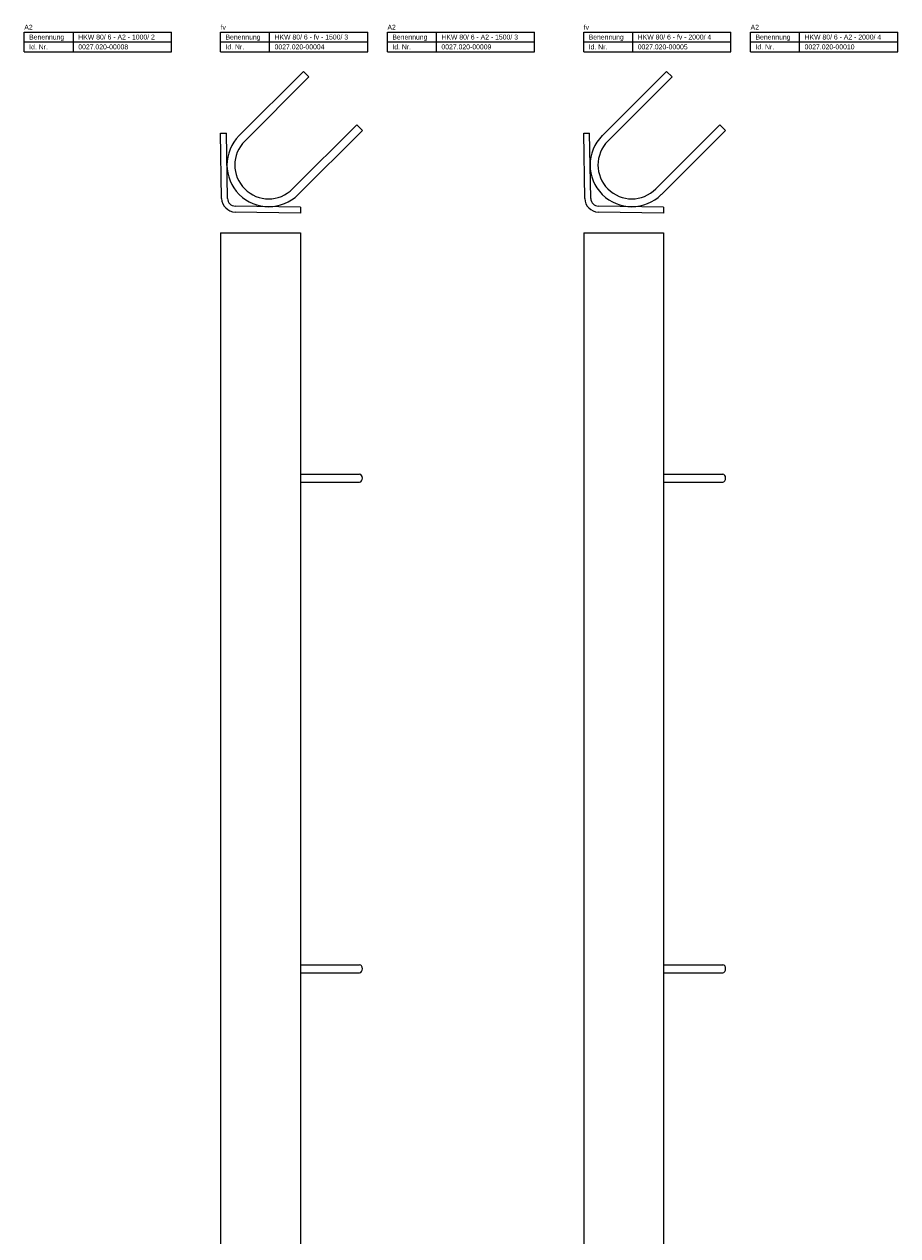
# Model space of a CAD drawing. Header units: millimetres. Extents: x 1092 to 2892, y 362 to 2574.
# Tile 3 of 3: x 2002 to 2892, y 1340 to 2574. Entities that reach past the tile are written whole.
import ezdxf

# ---------------------------------------------------------------- set-up
doc = ezdxf.new("R2010")
doc.units = ezdxf.units.MM
doc.header["$LTSCALE"] = 5
doc.layers.add('HALFEN', color=2, linetype='CONTINUOUS')
doc.styles.add('ARIAL50', font='ARIAL.TTF', dxfattribs={"height": 5})

msp = doc.modelspace()

# ---------------------------------------------------------------- linework, layer by layer
at = {"layer": 'HALFEN'}
for p, q in [((2002.3, 2566.2), (2152.3, 2566.2)), ((2002.3, 2546.2), (2002.3, 2566.2)), ((2002.3, 2556.2), (2152.3, 2556.2)), ((2052.3, 2546.2), (2052.3, 2566.2)), ((2152.3, 2546.2), (2152.3, 2566.2)), ((2202.3, 2566.2), (2352.3, 2566.2)), ((2202.3, 2546.2), (2202.3, 2566.2)), ((2202.3, 2556.2), (2352.3, 2556.2)), ((2252.3, 2546.2), (2252.3, 2566.2)), ((2352.3, 2546.2), (2352.3, 2566.2)), ((2372.3, 2566.2), (2522.3, 2566.2)), ((2372.3, 2546.2), (2372.3, 2566.2)), ((2372.3, 2556.2), (2522.3, 2556.2)), ((2422.3, 2546.2), (2422.3, 2566.2)), ((2522.3, 2546.2), (2522.3, 2566.2)), ((2572.3, 2566.2), (2722.3, 2566.2)), ((2572.3, 2546.2), (2572.3, 2566.2)), ((2572.3, 2556.2), (2722.3, 2556.2)), ((2622.3, 2546.2), (2622.3, 2566.2)), ((2722.3, 2546.2), (2722.3, 2566.2)), ((2742.3, 2566.2), (2892.3, 2566.2)), ((2742.3, 2546.2), (2742.3, 2566.2)), ((2742.3, 2556.2), (2892.3, 2556.2)), ((2792.3, 2546.2), (2792.3, 2566.2)), ((2892.3, 2546.2), (2892.3, 2566.2)), ((2002.3, 2546.2), (2152.3, 2546.2)), ((2202.3, 2546.2), (2352.3, 2546.2)), ((2372.3, 2546.2), (2522.3, 2546.2)), ((2572.3, 2546.2), (2722.3, 2546.2)), ((2742.3, 2546.2), (2892.3, 2546.2)), ((2221.3, 2460.8), (2286.7, 2526.2)), ((2226.9, 2455.2), (2292.3, 2520.6)), ((2286.7, 2526.2), (2292.3, 2520.6)), ((2591.3, 2460.8), (2656.7, 2526.2)), ((2596.9, 2455.2), (2662.3, 2520.6)), ((2656.7, 2526.2), (2662.3, 2520.6)), ((2275.7, 2406.4), (2341.1, 2471.8)), ((2341.1, 2471.8), (2346.8, 2466.1)), ((2645.7, 2406.4), (2711.1, 2471.8)), ((2711.1, 2471.8), (2716.8, 2466.1)), ((2202.3, 2463.1), (2208.2, 2463.2)), ((2203.4, 2396.6), (2202.3, 2463.1)), ((2209.4, 2396.7), (2208.2, 2463.2)), ((2281.4, 2400.7), (2346.8, 2466.1)), ((2572.3, 2463.1), (2578.2, 2463.2)), ((2573.4, 2396.6), (2572.3, 2463.1)), ((2579.4, 2396.7), (2578.2, 2463.2)), ((2651.4, 2400.7), (2716.8, 2466.1)), ((2283.7, 2387.7), (2217.3, 2388.9)), ((2283.7, 2387.7), (2283.6, 2381.7)), ((2653.7, 2387.7), (2587.3, 2388.9)), ((2653.7, 2387.7), (2653.6, 2381.7)), ((2283.6, 2381.7), (2217.2, 2382.9)), ((2653.6, 2381.7), (2587.2, 2382.9)), ((2202.3, 2361.7), (2202.3, 861.7)), ((2202.3, 2361.7), (2283.7, 2361.7)), ((2283.6, 2361.7), (2283.6, 861.7)), ((2283.7, 2361.7), (2283.7, 861.7)), ((2572.3, 2361.7), (2572.3, 361.7)), ((2572.3, 2361.7), (2653.7, 2361.7)), ((2653.6, 2361.7), (2653.6, 361.7)), ((2653.7, 2361.7), (2653.7, 361.7)), ((2283.6, 2115.7), (2344, 2115.7)), ((2653.6, 2115.7), (2714, 2115.7)), ((2283.6, 2107.7), (2344, 2107.7)), ((2653.6, 2107.7), (2714, 2107.7)), ((2283.6, 1615.7), (2344, 1615.7)), ((2283.6, 1607.7), (2344, 1607.7)), ((2653.6, 1615.7), (2714, 1615.7)), ((2653.6, 1607.7), (2714, 1607.7))]:
    msp.add_line(p, q, dxfattribs=at)
for centre, radius, start, end in [((2251.3, 2430.8), 42.5, 135, 315), ((2621.3, 2430.8), 42.5, 135, 315), ((2251.3, 2430.8), 34.5, 135, 315), ((2621.3, 2430.8), 34.5, 135, 315), ((2217.4, 2396.9), 14, 181, 269), ((2217.4, 2396.9), 8, 181, 269), ((2587.4, 2396.9), 14, 181, 269), ((2587.4, 2396.9), 8, 181, 269)]:
    msp.add_arc(centre, radius, start, end, dxfattribs=at)
for centre in [(2344, 2111.7), (2714, 2111.7), (2344, 1611.7), (2714, 1611.7)]:
    msp.add_ellipse(centre, major_axis=(0, 4), ratio=0.707107, start_param=3.141593, end_param=6.283185, dxfattribs=at)

# ---------------------------------------------------------------- texts
at = {"layer": 'HALFEN', "style": 'ARIAL50'}
for s, p in [('A2', (2002.3, 2568.7)), ('fv', (2202.3, 2568.7)), ('A2', (2372.3, 2568.7)), ('fv', (2572.3, 2568.7)), ('A2', (2742.3, 2568.7)), ('Benennung', (2007.3, 2558.7)), ('HKW 80/ 6 - A2 - 1000/ 2', (2057.3, 2558.7)), ('Benennung', (2207.3, 2558.7)), ('HKW 80/ 6 - fv - 1500/ 3', (2257.3, 2558.7)), ('Benennung', (2377.3, 2558.7)), ('HKW 80/ 6 - A2 - 1500/ 3', (2427.3, 2558.7)), ('Benennung', (2577.3, 2558.7)), ('HKW 80/ 6 - fv - 2000/ 4', (2627.3, 2558.7)), ('Benennung', (2747.3, 2558.7)), ('HKW 80/ 6 - A2 - 2000/ 4', (2797.3, 2558.7)), ('Id. Nr.', (2007.3, 2548.7)), ('0027.020-00008', (2057.3, 2548.7)), ('Id. Nr.', (2207.3, 2548.7)), ('0027.020-00004', (2257.3, 2548.7)), ('Id. Nr.', (2377.3, 2548.7)), ('0027.020-00009', (2427.3, 2548.7)), ('Id. Nr.', (2577.3, 2548.7)), ('0027.020-00005', (2627.3, 2548.7)), ('Id. Nr.', (2747.3, 2548.7)), ('0027.020-00010', (2797.3, 2548.7))]:
    msp.add_text(s, height=5, dxfattribs=at).set_placement(p)

doc.saveas('drawing.dxf')
